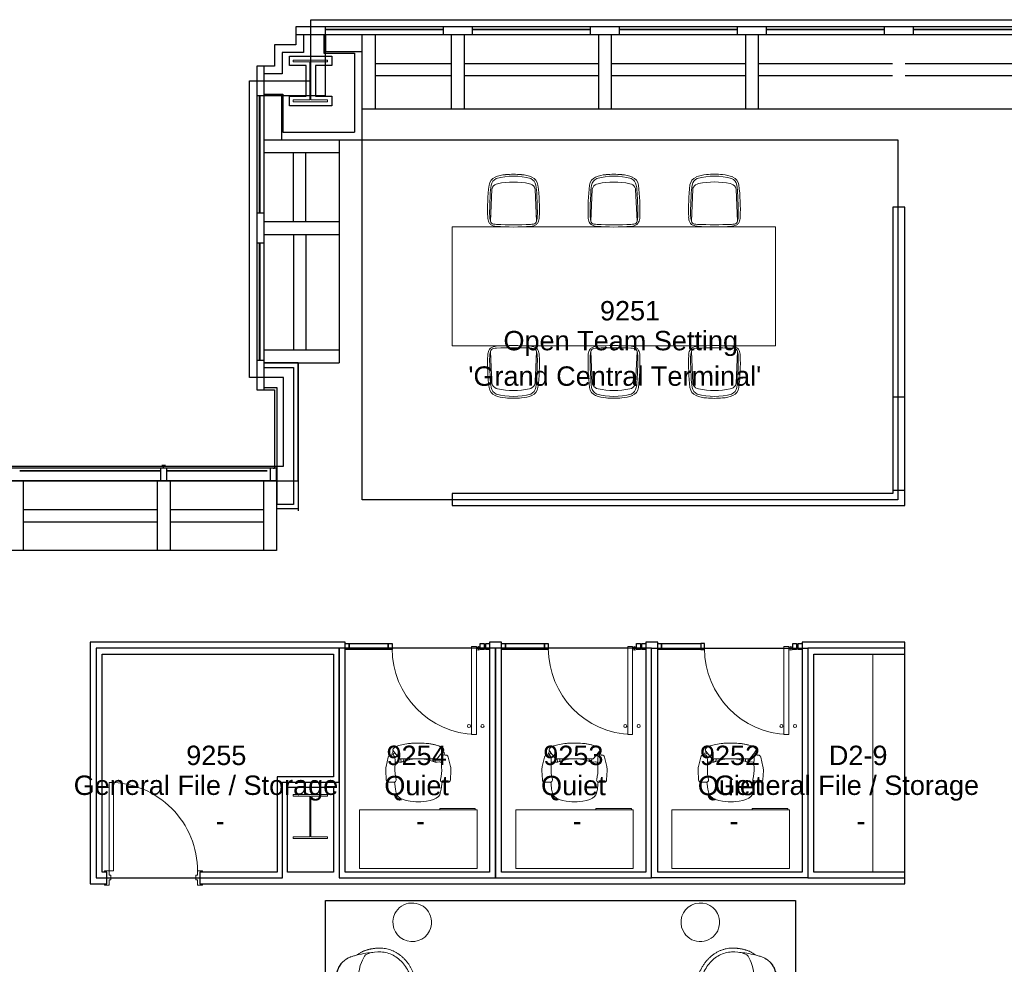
# Model space of a CAD drawing. Header units: inches. Extents: x -1 to 4727, y -3 to 1727.
# Tile 8 of 163: x 263 to 665, y 1102 to 1487. Entities that reach past the tile are written whole.
import ezdxf

# ---------------------------------------------------------------- set-up
doc = ezdxf.new("R2010")
doc.units = ezdxf.units.IN
doc.header["$LTSCALE"] = 42
doc.header["$MEASUREMENT"] = 0
doc.layers.get('0').update_dxf_attribs({"linetype": 'CONTINUOUS'})
for name, color, linetype in [('A-GLAZ', 8, 'CONTINUOUS'), ('A-WALL', 7, 'CONTINUOUS'), ('I-DOOR', 9, 'CONTINUOUS'), ('I-FURN', 8, 'CONTINUOUS'), ('I-FURN-CHAR', 9, 'CONTINUOUS'), ('I-GLAZ', 8, 'CONTINUOUS'), ('I-WALL', 8, 'CONTINUOUS'), ('Room Names & IDs', 7, 'CONTINUOUS'), ('S-COLS', 7, 'CONTINUOUS'), ('triGrossAreaLayer', 7, 'CONTINUOUS'), ('triLabelLayer', 7, 'CONTINUOUS'), ('triMeasuredGrossAreaLayer', 7, 'CONTINUOUS'), ('triSpaceLayer', 7, 'CONTINUOUS')]:
    doc.layers.add(name, color=color, linetype=linetype)
doc.styles.add('PDF Helvetica', font='Helvetica.ttf')
doc.styles.get("Standard").update_dxf_attribs({"font": 'romans.shx'})

# ---------------------------------------------------------------- blocks, each defined once
blk = doc.blocks.new('Desk - Rectangular - 24 X 48-6938310-FURNITURE PLAN - FLOOR 09 - WEST')
at = {"lineweight": 9}
for p, q in [((6, -27), (6, -3)), ((6, -3), (54, -3)), ((38.75, -2.5), (53.25, -2.5)), ((38.75, -3), (38.75, -2.5)), ((53.25, -2.5), (53.25, -3)), ((54, -3), (54, -27)), ((54, -27), (6, -27))]:
    blk.add_line(p, q, dxfattribs=at)
blk = doc.blocks.new('Chair - Task - Herman Miller - Aeron - Default-V296-FURNITURE PLAN - FLOOR 09 - WEST')
at = {"lineweight": 9}
for p, q in [((-5.69, 12.24), (-1.86, 13.15)), ((-0.16, 13.31), (3.68, 13.11)), ((4.63, 12.11), (4.63, 10.03)), ((-8.29, 10.29), (-8.1, 10.14)), ((-7.44, 9.64), (-8.1, 10.14)), ((-7.44, 9.64), (-5.32, 8.01)), ((-6.97, 10.69), (-6.47, 10.79)), ((-6.39, 10.29), (-6.69, 10.2)), ((-6.47, 10.79), (-6.46, 11.29)), ((-3.74, 8.65), (-3.61, 9.19)), ((-3.74, 8.54), (-3.74, 8.65)), ((-3.63, 7.72), (-3.74, 8.54)), ((-3.61, 9.19), (-3.5, 9.32)), ((-3.5, 9.32), (-3.23, 9.47)), ((4.56, 9.69), (5.45, 9.57)), ((5.45, 9.57), (7.37, 9.36)), ((7.37, 9.36), (9.02, 8.99)), ((9.02, 8.99), (9.73, 8.75)), ((9.73, 8.75), (10.41, 8.19)), ((10.41, 8.19), (11.03, 7.34)), ((-5.32, 8.01), (-4.97, 7.6)), ((-4.97, 7.6), (-4.91, 7.07)), ((-3.57, 6.95), (-4.91, 7.07)), ((-4.91, 7.07), (-4.89, 1.3)), ((-4.91, 5.96), (-3.89, 6.02)), ((-4.56, 3.74), (-3.8, 6.31)), ((-3.8, 6.31), (-3.57, 6.9)), ((-3.57, 7.19), (-3.63, 7.72)), ((-3.57, 6.9), (-3.57, 7.19)), ((11.03, 7.34), (11.57, 6.22)), ((11.57, 6.22), (12.02, 4.89)), ((12.02, 4.89), (12.35, 3.38)), ((-4.89, 1.3), (-4.62, 3.39)), ((-4.62, 3.39), (-4.56, 3.74)), ((12.35, 3.38), (12.51, 2.13)), ((-4.89, -1.3), (-4.91, -7.07)), ((-4.62, -3.39), (-4.89, -1.3)), ((-4.56, -3.74), (-4.62, -3.39)), ((-3.8, -6.31), (-4.56, -3.74)), ((12.35, -3.38), (12.02, -4.89)), ((12.51, -2.13), (12.35, -3.38)), ((-5.32, -8.01), (-7.44, -9.64)), ((-4.97, -7.6), (-5.32, -8.01)), ((-4.91, -7.07), (-4.97, -7.6)), ((-4.91, -5.96), (-3.89, -6.02)), ((-3.57, -6.95), (-4.91, -7.07)), ((-3.57, -6.9), (-3.8, -6.31)), ((-3.74, -8.54), (-3.63, -7.72)), ((-3.63, -7.72), (-3.57, -7.19)), ((-3.57, -7.19), (-3.57, -6.9)), ((11.03, -7.34), (10.41, -8.19)), ((11.57, -6.22), (11.03, -7.34)), ((12.02, -4.89), (11.57, -6.22)), ((-8.1, -10.14), (-8.29, -10.29)), ((-8.1, -10.14), (-7.44, -9.64)), ((-6.47, -10.79), (-6.97, -10.69)), ((-6.69, -10.2), (-6.39, -10.29)), ((-6.46, -11.29), (-6.47, -10.79)), ((-3.74, -8.65), (-3.74, -8.54)), ((-3.61, -9.19), (-3.74, -8.65)), ((-3.5, -9.32), (-3.61, -9.19)), ((-3.23, -9.47), (-3.5, -9.32)), ((5.45, -9.57), (4.56, -9.69)), ((4.63, -10.03), (4.63, -12.11)), ((7.37, -9.36), (5.45, -9.57)), ((9.02, -8.99), (7.37, -9.36)), ((9.73, -8.75), (9.02, -8.99)), ((10.41, -8.19), (9.73, -8.75)), ((-1.86, -13.15), (-5.69, -12.24)), ((3.68, -13.11), (-0.16, -13.31))]:
    blk.add_line(p, q, dxfattribs=at)
for centre, radius, start, end in [((-5.46, 11.27), 1, 103.3925, 178.698), ((-0.47, 7.31), 6, 87.0643, 103.3925), ((3.63, 12.11), 1, 0, 87.0643), ((-8.57, 9.93), 0.45, 52.4809, 89.3775), ((-6.72, 8.74), 1.96, 97.4331, 134.5669), ((-6.33, 8.94), 1.31, 105.9454, 147.8944), ((-5.34, 10.69), 1.13, 200.7831, 264.9363), ((-3.13, 35.67), 26.21, 264.9363, 273.5466), ((-0.51, -6.46), 16, 75.7341, 93.5466), ((3.66, 9.96), 0.937, 255.7341, 335.4422), ((3.63, 10.03), 1, 332.4862, 0), ((17.99, -0.99), 22.97, 159.7776, 162.2357), ((27.52, 0), 32.43, 177.709, 182.291), ((-4.36, 0), 17, 352.8004, 7.1996), ((17.99, 0.99), 22.97, 197.7643, 200.2224), ((-8.57, -9.93), 0.45, 270.6225, 307.5191), ((-6.72, -8.74), 1.96, 225.4331, 262.5669), ((-6.33, -8.94), 1.31, 212.1056, 254.0546), ((-5.46, -11.27), 1, 181.302, 256.6075), ((-5.34, -10.69), 1.13, 95.0637, 159.2169), ((-3.13, -35.67), 26.21, 86.4534, 95.0637), ((-0.51, 6.46), 16, 266.4534, 284.2659), ((3.66, -9.96), 0.937, 24.5578, 104.2659), ((3.63, -10.03), 1, 0, 27.5138), ((-0.47, -7.31), 6, 256.6075, 272.9357), ((3.63, -12.11), 1, 272.9357, 0)]:
    blk.add_arc(centre, radius, start, end, dxfattribs=at)
blk.add_open_spline([(-8.56, -10.38), (-8.71, -10.38), (-9.01, -10.3), (-9.59, -9.79), (-10.25, -8.54), (-10.89, -6.21), (-11.23, -3.75), (-11.37, -1.63), (-11.42, 0.54), (-11.32, 2.72), (-11.1, 4.73), (-10.86, 6.13), (-10.57, 7.37), (-10.23, 8.44), (-9.85, 9.29), (-9.44, 9.92), (-9.01, 10.3), (-8.71, 10.38), (-8.56, 10.38)], degree=3, knots=[-1, -1, -1, -1, -0.95, -0.9, -0.8, -0.7, -0.6, -0.55, -0.5, -0.4, -0.35, -0.3, -0.25, -0.2, -0.15, -0.1, -0.05, 0, 0, 0, 0], dxfattribs=at)
blk = doc.blocks.new('Door CW - Single - Offset Pivot Hinge - Single Swing - w Rails - Default - Interior CISCO-7565933-FURNITURE PLAN - FLOOR 09 - WEST')
at = {"lineweight": 9}
for p, q in [((14.38, -35.92), (14.38, 0)), ((14.38, 0), (16.38, 0)), ((16.38, -35.92), (16.38, 0)), ((17.19, -1.5), (17.19, 0)), ((16.44, -0.75), (17.94, -0.75)), ((14.38, -35.92), (16.38, -35.92))]:
    blk.add_line(p, q, dxfattribs=at)
for centre, radius in [((17.19, -0.75), 0.75), ((13.38, -32.42), 0.625), ((18.88, -32.42), 0.625)]:
    blk.add_circle(centre, radius, dxfattribs=at)
blk.add_arc((17.19, -0.75), 35.19, 180, 268.2697, dxfattribs=at)
blk = doc.blocks.new('Single - Plain Panel - Hollow Metal Frame - 3_-0_ x 8_-6_ - Interior-6967560-FURNITURE PLAN - FLOOR 09 - WEST')
at = {"lineweight": 18}
for p, q in [((-18, 38.9375), (-16.25, 38.9375)), ((-18, 2.9375), (-18, 38.9375)), ((-16.25, 2.9375), (-16.25, 38.9375)), ((-18, 2.9375), (-20, 2.9375)), ((-20, 2.9375), (-20, 2.4375)), ((-20, 2.4375), (-19, 2.4375)), ((-19, 2.4375), (-19, -2.4375)), ((-18, 2.9375), (-16.25, 2.9375)), ((-18, 1.1875), (-18, 2.9375)), ((-17.375, 1.1875), (-18, 1.1875)), ((-17.375, -0.8125), (-17.375, 1.1875)), ((18, 1.1875), (17.375, 1.1875)), ((17.375, 1.1875), (17.375, -0.8125)), ((20, 2.9375), (18, 2.9375)), ((18, 2.9375), (18, 1.1875)), ((19, -2.4375), (19, 2.4375)), ((19, 2.4375), (20, 2.4375)), ((20, 2.4375), (20, 2.9375)), ((-19, -2.4375), (-20, -2.4375)), ((-20, -2.4375), (-20, -2.9375)), ((-20, -2.9375), (-18, -2.9375)), ((-18, -2.9375), (-18, -0.8125)), ((-18, -0.8125), (-17.375, -0.8125)), ((17.375, -0.8125), (18, -0.8125)), ((18, -0.8125), (18, -2.9375)), ((18, -2.9375), (20, -2.9375)), ((20, -2.4375), (19, -2.4375)), ((20, -2.9375), (20, -2.4375))]:
    blk.add_line(p, q, dxfattribs=at)
at = {"lineweight": 9}
blk.add_arc((-18, 2.9375), 36, 359.794694, 90, dxfattribs=at)
blk = doc.blocks.new('Coat rod and hat shelf - Coat rod and hat shelf-6107984-FURNITURE PLAN - FLOOR 09 - WEST')
at = {"lineweight": 9}
for p, q in [((45.18, 0), (-43.7, 0)), ((-43.7, 0), (-43.7, -24)), ((45.18, -24), (45.18, 0)), ((-43.7, -24), (45.18, -24))]:
    blk.add_line(p, q, dxfattribs=at)
blk = doc.blocks.new('Knoll_Muuto_Fiber_Chair_Arm - Type Catalog WOOD-2662800-FURNITURE PLAN - FLOOR 09 - WEST')
at = {"lineweight": 9}
for p, q in [((-8.84, 5.53), (-9.41, -7.32)), ((9.41, -7.32), (8.84, 5.53))]:
    blk.add_line(p, q, dxfattribs=at)
for centre, radius, start, end in [((-5.85, 6.79), 4.17, 113.1618, 171.8655), ((-5.55, 6.7), 3.62, 113.9733, 169.5812), ((-2.43, -1.66), 13.29, 93.5677, 112.3942), ((0, -14.74), 25.73, 74.1643, 105.8357), ((0, -21.96), 30.57, 77.7554, 102.2446), ((0, -23.28), 35.04, 84.674, 95.326), ((2.43, -1.66), 13.29, 67.6058, 86.4323), ((5.55, 6.7), 3.62, 10.4188, 66.0267), ((5.85, 6.79), 4.17, 8.1345, 66.8382), ((76.47, -2.74), 87.04, 173.3251, 182.0125), ((14.94, 3.11), 24.42, 169.9958, 180.0806), ((-6.84, 5.44), 2, 149.0091, 177.4568), ((-5.9, 4.87), 3.1, 100.834, 149.0091), ((5.9, 4.87), 3.1, 30.9909, 79.166), ((6.84, 5.44), 2, 2.5432, 30.9909), ((-14.94, 3.11), 24.42, 359.9194, 10.0042), ((-76.47, -2.74), 87.04, 357.9875, 6.6749), ((81.24, -3.64), 90.97, 175.7652, 181.0264), ((-81.24, -3.64), 90.97, 358.9736, 4.2348), ((-6, -5.78), 4.52, 180.2196, 206.0481), ((-7.76, -6.81), 2.48, 202.5515, 229.9853), ((-0.82, -5), 8.9, 181.718, 195.0798), ((-7.97, -7.1), 1.46, 188.7061, 262.5672), ((7.97, -7.1), 1.46, 277.4328, 351.2939), ((7.76, -6.81), 2.48, 310.0147, 337.4485), ((0.82, -5), 8.9, 344.9202, 358.282), ((6, -5.78), 4.52, 333.9519, 359.7804), ((-6.32, -3.46), 6.06, 239.9759, 263.154), ((0.98, 50.35), 59.6, 261.1798, 262.382), ((0, 80.68), 90.43, 265.5304, 274.4696), ((0, 240.23), 249.05, 268.4069, 271.5931), ((-0.98, 50.35), 59.6, 277.618, 278.8202), ((6.32, -3.46), 6.06, 276.846, 300.0241)]:
    blk.add_arc(centre, radius, start, end, dxfattribs=at)
blk = doc.blocks.new('Table - Hub - eDIT - 4_ wide table-6126351-FURNITURE PLAN - FLOOR 09 - WEST')
at = {"lineweight": 9}
for p, q in [((-48.04, 22.97), (-26.52, 22.97)), ((-48.04, -25.55), (-48.04, 22.97)), ((-19.4, 22.97), (14.48, 22.97)), ((21.6, 22.97), (55.48, 22.97)), ((62.6, 22.97), (83.96, 22.97)), ((83.96, 22.97), (83.96, -25.55)), ((-26.02, -25.55), (-48.04, -25.55)), ((14.98, -25.55), (-19.89, -25.55)), ((55.98, -25.55), (21.11, -25.55)), ((83.96, -25.55), (62.11, -25.55))]:
    blk.add_line(p, q, dxfattribs=at)
blk = doc.blocks.new('Knoll_Studio_Platner_Tables_Side - Table-2144196-FURNITURE PLAN - FLOOR 09 - WEST')
at = {"lineweight": 9}
for start, end in [(90, 270), (270, 90)]:
    blk.add_arc((0, 0), 7.88, start, end, dxfattribs=at)
blk = doc.blocks.new('Bernhardt_Design-Chair-Lounge-Mitt - 5720-1472952-FURNITURE PLAN - FLOOR 09 - WEST')
at = {"lineweight": 9}
for p, q in [((0.69, 17.66), (-0.69, 17.66)), ((-0.69, 17.66), (-0.69, 16.65)), ((0.69, 16.8), (-0.69, 16.8)), ((0.69, 16.65), (0.69, 17.66))]:
    blk.add_line(p, q, dxfattribs=at)
blk.add_arc((0, -10.14), 26.8, 88.53, 91.47, dxfattribs=at)
for points, knots in [([(0, 16.66), (-0.65, 16.66), (-1.89, 16.62), (-3.53, 16.47), (-4.98, 16.23), (-6.25, 15.93), (-7.37, 15.58), (-8.69, 15.06), (-9.66, 14.57), (-10.39, 14.1), (-10.77, 13.83), (-11.12, 13.54), (-11.45, 13.24), (-11.77, 12.91), (-12.07, 12.57), (-12.31, 12.26), (-12.5, 12), (-12.64, 11.8), (-12.78, 11.59), (-12.92, 11.37), (-13.05, 11.14), (-13.18, 10.9), (-13.31, 10.65), (-13.47, 10.29), (-13.67, 9.82), (-13.89, 9.18), (-14.09, 8.47), (-14.27, 7.68), (-14.38, 7.09), (-14.42, 6.78)], [0, 0, 0, 0, 0.058824, 0.117647, 0.176471, 0.235294, 0.294118, 0.352941, 0.470588, 0.503676, 0.536765, 0.569853, 0.602941, 0.636029, 0.669118, 0.702206, 0.71875, 0.735294, 0.751838, 0.768382, 0.784926, 0.801471, 0.818015, 0.834559, 0.867647, 0.900735, 0.933824, 0.966912, 1, 1, 1, 1]), ([(14.42, 6.78), (14.38, 7.05), (14.29, 7.58), (14.13, 8.3), (13.98, 8.84), (13.86, 9.25), (13.73, 9.63), (13.6, 9.99), (13.46, 10.32), (13.35, 10.56), (13.24, 10.79), (13.12, 11.01), (13, 11.22), (12.85, 11.49), (12.64, 11.8), (12.31, 12.27), (11.88, 12.81), (11.31, 13.38), (10.67, 13.92), (9.92, 14.42), (9.03, 14.89), (8.18, 15.27), (7.42, 15.55), (6.82, 15.76), (6.16, 15.95), (5.46, 16.12), (4.7, 16.27), (3.89, 16.41), (3.02, 16.52), (1.78, 16.63), (0.74, 16.66), (0, 16.66)], [0, 0, 0, 0, 0.029412, 0.058824, 0.088235, 0.102941, 0.117647, 0.147059, 0.161765, 0.176471, 0.191176, 0.205882, 0.220588, 0.235294, 0.264706, 0.294118, 0.352941, 0.411765, 0.470588, 0.536765, 0.602941, 0.669118, 0.702206, 0.735294, 0.768382, 0.801471, 0.834559, 0.867647, 0.900735, 0.933824, 1, 1, 1, 1]), ([(0, 16.02), (-2.08, 16.02), (-7.67, 15.63), (-11.27, 13.76), (-12.61, 11.82)], [0, 0, 0, 0, 0.3261237, 0.6598167, 0.6598167, 0.6598167, 0.6598167]), ([(0, 16.02), (2.08, 16.02), (7.67, 15.63), (11.27, 13.76), (12.61, 11.82)], [0, 0, 0, 0, 0.3261237, 0.6598167, 0.6598167, 0.6598167, 0.6598167]), ([(-14.42, 6.78), (-14.63, 6.47), (-14.91, 6.01), (-15.24, 5.38), (-15.47, 4.91), (-15.67, 4.44), (-15.84, 3.96), (-16, 3.48), (-16.14, 3.01), (-16.26, 2.54), (-16.37, 2.07), (-16.45, 1.61), (-16.53, 1.16), (-16.59, 0.72), (-16.64, 0.29), (-16.68, -0.13), (-16.71, -0.54), (-16.73, -0.93), (-16.75, -1.42), (-16.75, -1.78), (-16.75, -2)], [0, 0, 0, 0, 0.1, 0.15, 0.2, 0.25, 0.3, 0.35, 0.4, 0.45, 0.5, 0.55, 0.6, 0.65, 0.7, 0.75, 0.8, 0.85, 0.9, 1, 1, 1, 1]), ([(-15.18, -2), (-15.17, 0), (-14.73, 2.77), (-13.82, 3.76), (-7.6, 7.1), (0, 7.1)], [0, 0, 0, 0, 0.1710407, 0.4825883, 0.9272258, 0.9272258, 0.9272258, 0.9272258]), ([(15.18, -2), (15.17, 0), (14.73, 2.77), (13.82, 3.76), (7.6, 7.1), (0, 7.1)], [0, 0, 0, 0, 0.1710407, 0.4825883, 0.9272258, 0.9272258, 0.9272258, 0.9272258]), ([(16.75, -2), (16.75, -1.78), (16.75, -1.42), (16.73, -0.93), (16.71, -0.54), (16.68, -0.13), (16.64, 0.29), (16.59, 0.72), (16.53, 1.16), (16.45, 1.61), (16.37, 2.07), (16.26, 2.54), (16.14, 3.01), (16, 3.48), (15.84, 3.96), (15.67, 4.44), (15.47, 4.91), (15.24, 5.38), (14.91, 6.01), (14.63, 6.47), (14.42, 6.78)], [0, 0, 0, 0, 0.1, 0.15, 0.2, 0.25, 0.3, 0.35, 0.4, 0.45, 0.5, 0.55, 0.6, 0.65, 0.7, 0.75, 0.8, 0.85, 0.9, 1, 1, 1, 1]), ([(-16.75, -2), (-16.75, -2.41), (-16.71, -3.23), (-16.54, -4.43), (-16.3, -5.43), (-16.06, -6.21), (-15.85, -6.79), (-15.61, -7.36), (-15.34, -7.93), (-15.05, -8.48), (-14.74, -9.02), (-14.39, -9.55), (-14.03, -10.07), (-13.63, -10.57), (-13.22, -11.06), (-12.79, -11.53), (-12.33, -11.99), (-11.85, -12.43), (-11.35, -12.86), (-10.83, -13.26), (-10.29, -13.64), (-9.73, -14.01), (-9.16, -14.35), (-8.58, -14.67), (-7.97, -14.98), (-7.36, -15.26), (-6.73, -15.51), (-6.09, -15.74), (-5.44, -15.95), (-4.78, -16.14), (-4.11, -16.3), (-3.44, -16.44), (-2.76, -16.55), (-2.07, -16.64), (-1.38, -16.7), (-0.69, -16.74), (0, -16.75), (0.69, -16.74), (1.38, -16.7), (2.07, -16.64), (2.76, -16.55), (3.44, -16.44), (4.11, -16.3), (4.78, -16.14), (5.44, -15.95), (6.09, -15.74), (6.89, -15.45), (7.82, -15.06), (8.7, -14.61), (9.38, -14.23), (10.04, -13.82), (10.84, -13.26), (11.73, -12.55), (12.43, -11.9), (12.95, -11.36), (13.45, -10.8), (14.03, -10.07), (14.56, -9.31), (14.93, -8.69), (15.29, -8.04), (15.68, -7.22), (16.07, -6.22), (16.37, -5.18), (16.59, -4.13), (16.72, -3.07), (16.75, -2.36), (16.75, -2)], [0, 0, 0, 0, 0.026316, 0.052632, 0.078947, 0.092105, 0.105263, 0.118421, 0.131579, 0.144737, 0.157895, 0.171053, 0.184211, 0.197368, 0.210526, 0.223684, 0.236842, 0.25, 0.263158, 0.276316, 0.289474, 0.302632, 0.315789, 0.328947, 0.342105, 0.355263, 0.368421, 0.381579, 0.394737, 0.407895, 0.421053, 0.434211, 0.447368, 0.460526, 0.473684, 0.486842, 0.5, 0.513158, 0.526316, 0.539474, 0.552632, 0.565789, 0.578947, 0.592105, 0.605263, 0.618421, 0.631579, 0.654605, 0.677632, 0.689145, 0.700658, 0.723684, 0.746711, 0.769737, 0.78125, 0.792763, 0.815789, 0.838816, 0.850329, 0.861842, 0.884868, 0.907895, 0.930921, 0.953947, 0.976974, 1, 1, 1, 1])]:
    blk.add_open_spline(points, degree=3, knots=knots, dxfattribs=at)
for points in [[(-14.42, 6.78), (-14.96, 4.01), (-15.11, 1.58), (-15.11, 0)], [(14.42, 6.78), (14.96, 4.01), (15.11, 1.58), (15.11, 0)], [(-15.18, -2), (-15.18, -2.85), (-14.99, -4.55), (-14.14, -7), (-12.76, -9.29), (-10.88, -11.31), (-8.56, -12.98), (-5.91, -14.23), (-3.02, -15), (0, -15.26), (3.02, -15), (5.91, -14.23), (8.56, -12.98), (10.88, -11.31), (12.76, -9.29), (14.14, -7), (14.99, -4.55), (15.18, -2.85), (15.18, -2)]]:
    blk.add_open_spline(points, degree=3, dxfattribs=at)
blk = doc.blocks.new('Knoll_Studio_Platner_Tables_Side - Table-1450439-FURNITURE PLAN - FLOOR 09 - WEST')
at = {"lineweight": 9}
for start, end in [(90, 270), (270, 90)]:
    blk.add_arc((0, 0), 7.88, start, end, dxfattribs=at)
blk = doc.blocks.new('Bernhardt_Design-Chair-Lounge-Mitt - 5720-2144713-FURNITURE PLAN - FLOOR 09 - WEST')
at = {"lineweight": 9}
for p, q in [((-0.69, -17.66), (-0.69, -16.65)), ((0.69, -16.8), (-0.69, -16.8)), ((0.69, -17.66), (-0.69, -17.66)), ((0.69, -16.65), (0.69, -17.66))]:
    blk.add_line(p, q, dxfattribs=at)
blk.add_arc((0, 10.14), 26.8, 268.53, 271.47, dxfattribs=at)
for points, knots in [([(-16.75, 2), (-16.75, 2.36), (-16.72, 3.07), (-16.59, 4.13), (-16.37, 5.18), (-16.07, 6.22), (-15.68, 7.22), (-15.29, 8.04), (-14.93, 8.69), (-14.56, 9.31), (-14.03, 10.07), (-13.45, 10.8), (-12.95, 11.36), (-12.43, 11.9), (-11.73, 12.55), (-10.84, 13.26), (-10.04, 13.82), (-9.38, 14.23), (-8.7, 14.61), (-7.82, 15.06), (-6.89, 15.45), (-6.09, 15.74), (-5.44, 15.95), (-4.78, 16.14), (-4.11, 16.3), (-3.44, 16.44), (-2.76, 16.55), (-2.07, 16.64), (-1.38, 16.7), (-0.69, 16.74), (0, 16.75), (0.69, 16.74), (1.38, 16.7), (2.07, 16.64), (2.76, 16.55), (3.44, 16.44), (4.11, 16.3), (4.78, 16.14), (5.44, 15.95), (6.09, 15.74), (6.73, 15.51), (7.36, 15.26), (7.97, 14.98), (8.58, 14.67), (9.16, 14.35), (9.73, 14.01), (10.29, 13.64), (10.83, 13.26), (11.35, 12.86), (11.85, 12.43), (12.33, 11.99), (12.79, 11.53), (13.22, 11.06), (13.63, 10.57), (14.03, 10.07), (14.39, 9.55), (14.74, 9.02), (15.05, 8.48), (15.34, 7.93), (15.61, 7.36), (15.85, 6.79), (16.06, 6.21), (16.3, 5.43), (16.54, 4.43), (16.71, 3.23), (16.75, 2.41), (16.75, 2)], [-1, -1, -1, -1, -0.976974, -0.953947, -0.930921, -0.907895, -0.884868, -0.861842, -0.850329, -0.838816, -0.815789, -0.792763, -0.78125, -0.769737, -0.746711, -0.723684, -0.700658, -0.689145, -0.677632, -0.654605, -0.631579, -0.618421, -0.605263, -0.592105, -0.578947, -0.565789, -0.552632, -0.539474, -0.526316, -0.513158, -0.5, -0.486842, -0.473684, -0.460526, -0.447368, -0.434211, -0.421053, -0.407895, -0.394737, -0.381579, -0.368421, -0.355263, -0.342105, -0.328947, -0.315789, -0.302632, -0.289474, -0.276316, -0.263158, -0.25, -0.236842, -0.223684, -0.210526, -0.197368, -0.184211, -0.171053, -0.157895, -0.144737, -0.131579, -0.118421, -0.105263, -0.092105, -0.078947, -0.052632, -0.026316, 0, 0, 0, 0]), ([(-14.42, -6.78), (-14.63, -6.47), (-14.91, -6.01), (-15.24, -5.38), (-15.47, -4.91), (-15.67, -4.44), (-15.84, -3.96), (-16, -3.48), (-16.14, -3.01), (-16.26, -2.54), (-16.37, -2.07), (-16.45, -1.61), (-16.53, -1.16), (-16.59, -0.72), (-16.64, -0.29), (-16.68, 0.13), (-16.71, 0.54), (-16.73, 0.93), (-16.75, 1.42), (-16.75, 1.78), (-16.75, 2)], [-1, -1, -1, -1, -0.9, -0.85, -0.8, -0.75, -0.7, -0.65, -0.6, -0.55, -0.5, -0.45, -0.4, -0.35, -0.3, -0.25, -0.2, -0.15, -0.1, 0, 0, 0, 0]), ([(-15.18, 2), (-15.17, 0), (-14.73, -2.77), (-13.82, -3.76), (-7.6, -7.1), (0, -7.1)], [0, 0, 0, 0, 0.1710407, 0.4825883, 0.9272258, 0.9272258, 0.9272258, 0.9272258]), ([(15.18, 2), (15.17, 0), (14.73, -2.77), (13.82, -3.76), (7.6, -7.1), (0, -7.1)], [0, 0, 0, 0, 0.1710407, 0.4825883, 0.9272258, 0.9272258, 0.9272258, 0.9272258]), ([(16.75, 2), (16.75, 1.78), (16.75, 1.42), (16.73, 0.93), (16.71, 0.54), (16.68, 0.13), (16.64, -0.29), (16.59, -0.72), (16.53, -1.16), (16.45, -1.61), (16.37, -2.07), (16.26, -2.54), (16.14, -3.01), (16, -3.48), (15.84, -3.96), (15.67, -4.44), (15.47, -4.91), (15.24, -5.38), (14.91, -6.01), (14.63, -6.47), (14.42, -6.78)], [-1, -1, -1, -1, -0.9, -0.85, -0.8, -0.75, -0.7, -0.65, -0.6, -0.55, -0.5, -0.45, -0.4, -0.35, -0.3, -0.25, -0.2, -0.15, -0.1, 0, 0, 0, 0]), ([(0, -16.66), (-0.74, -16.66), (-1.78, -16.63), (-3.02, -16.52), (-3.89, -16.41), (-4.7, -16.27), (-5.46, -16.12), (-6.16, -15.95), (-6.82, -15.76), (-7.42, -15.55), (-8.18, -15.27), (-9.03, -14.89), (-9.92, -14.42), (-10.67, -13.92), (-11.31, -13.38), (-11.88, -12.81), (-12.31, -12.27), (-12.64, -11.8), (-12.85, -11.49), (-13, -11.22), (-13.12, -11.01), (-13.24, -10.79), (-13.35, -10.56), (-13.46, -10.32), (-13.6, -9.99), (-13.73, -9.63), (-13.86, -9.25), (-13.98, -8.84), (-14.13, -8.3), (-14.29, -7.58), (-14.38, -7.05), (-14.42, -6.78)], [-1, -1, -1, -1, -0.933824, -0.900735, -0.867647, -0.834559, -0.801471, -0.768382, -0.735294, -0.702206, -0.669118, -0.602941, -0.536765, -0.470588, -0.411765, -0.352941, -0.294118, -0.264706, -0.235294, -0.220588, -0.205882, -0.191176, -0.176471, -0.161765, -0.147059, -0.117647, -0.102941, -0.088235, -0.058824, -0.029412, 0, 0, 0, 0]), ([(14.42, -6.78), (14.36, -7.19), (14.25, -7.77), (14.09, -8.47), (13.95, -8.95), (13.81, -9.39), (13.67, -9.82), (13.51, -10.2), (13.33, -10.61), (13.16, -10.94), (13, -11.22), (12.85, -11.49), (12.64, -11.8), (12.39, -12.15), (12.14, -12.49), (11.78, -12.91), (11.31, -13.38), (10.69, -13.9), (10, -14.36), (9.23, -14.79), (8.36, -15.19), (7.37, -15.58), (6.25, -15.93), (4.98, -16.23), (3.53, -16.47), (1.89, -16.62), (0.65, -16.66), (0, -16.66)], [-1, -1, -1, -1, -0.955882, -0.933824, -0.911765, -0.889706, -0.867647, -0.845588, -0.823529, -0.794118, -0.779412, -0.764706, -0.735294, -0.705882, -0.676471, -0.647059, -0.588235, -0.529412, -0.470588, -0.411765, -0.352941, -0.294118, -0.235294, -0.176471, -0.117647, -0.058824, 0, 0, 0, 0]), ([(0, -16.02), (-2.08, -16.02), (-7.67, -15.63), (-11.27, -13.76), (-12.61, -11.82)], [0, 0, 0, 0, 0.3261237, 0.6598167, 0.6598167, 0.6598167, 0.6598167]), ([(0, -16.02), (2.08, -16.02), (7.67, -15.63), (11.27, -13.76), (12.61, -11.82)], [0, 0, 0, 0, 0.3261237, 0.6598167, 0.6598167, 0.6598167, 0.6598167])]:
    blk.add_open_spline(points, degree=3, knots=knots, dxfattribs=at)
for points in [[(-15.18, 2), (-15.18, 2.85), (-14.99, 4.55), (-14.14, 7), (-12.76, 9.29), (-10.88, 11.31), (-8.56, 12.98), (-5.91, 14.23), (-3.02, 15), (0, 15.26), (3.02, 15), (5.91, 14.23), (8.56, 12.98), (10.88, 11.31), (12.76, 9.29), (14.14, 7), (14.99, 4.55), (15.18, 2.85), (15.18, 2)], [(-14.42, -6.78), (-14.96, -4.01), (-15.11, -1.58), (-15.11, 0)], [(14.42, -6.78), (14.96, -4.01), (15.11, -1.58), (15.11, 0)]]:
    blk.add_open_spline(points, degree=3, dxfattribs=at)
blk = doc.blocks.new('12GLS')
for p, q in [((0, 0.625), (48, 0.625)), ((0, 0.4375), (48, 0.4375)), ((0, -0.5625), (48, -0.5625))]:
    blk.add_line(p, q)
blk = doc.blocks.new('EXT WALL')
at = {"layer": 'A-GLAZ'}
for p, q in [((843.63, 1064), (843.63, 1060.94)), ((855.63, 1064), (843.63, 1064)), ((843.63, 1060.94), (2295.63, 1060.94)), ((843.63, 1060.94), (855.63, 1060.94)), ((903.63, 1064), (855.63, 1064)), ((855.63, 1060.94), (855.63, 1064)), ((903.63, 1063), (855.63, 1063)), ((903.63, 1062.81), (855.63, 1062.81)), ((903.63, 1064), (903.63, 1060.94)), ((915.63, 1064), (903.63, 1064)), ((903.63, 1060.94), (915.63, 1060.94)), ((963.63, 1064), (915.63, 1064)), ((915.63, 1060.94), (915.63, 1064)), ((963.63, 1063), (915.63, 1063)), ((963.63, 1062.81), (915.63, 1062.81)), ((963.63, 1064), (963.63, 1060.94)), ((975.63, 1064), (963.63, 1064)), ((963.63, 1060.94), (975.63, 1060.94)), ((1023.63, 1064), (975.63, 1064)), ((975.63, 1060.94), (975.63, 1064)), ((1023.63, 1063), (975.63, 1063)), ((1023.63, 1062.81), (975.63, 1062.81)), ((1023.63, 1064), (1023.63, 1060.94)), ((1035.63, 1064), (1023.63, 1064)), ((1023.63, 1060.94), (1035.63, 1060.94)), ((1083.63, 1064), (1035.63, 1064)), ((1035.63, 1060.94), (1035.63, 1064)), ((1083.63, 1063), (1035.63, 1063)), ((1083.63, 1062.81), (1035.63, 1062.81)), ((1083.63, 1064), (1083.63, 1060.94)), ((1095.63, 1064), (1083.63, 1064)), ((1083.63, 1060.94), (1095.63, 1060.94)), ((1143.63, 1064), (1095.63, 1064)), ((1095.63, 1060.94), (1095.63, 1064)), ((1143.63, 1063), (1095.63, 1063)), ((1143.63, 1062.81), (1095.63, 1062.81)), ((827.63, 1048), (827.63, 1036)), ((830.69, 1048), (827.63, 1048)), ((830.69, 916), (830.69, 1048)), ((830.69, 1036), (830.69, 1048)), ((827.63, 1036), (827.63, 988)), ((827.63, 1036), (830.69, 1036)), ((828.63, 1036), (828.63, 988)), ((828.82, 1036), (828.82, 988)), ((827.63, 988), (827.63, 976)), ((830.69, 988), (827.63, 988)), ((830.69, 976), (830.69, 988)), ((827.63, 976), (827.63, 928)), ((827.63, 976), (830.69, 976)), ((828.63, 976), (828.63, 928)), ((828.82, 976), (828.82, 928)), ((827.63, 928), (827.63, 916)), ((830.69, 928), (827.63, 928)), ((830.69, 916), (830.69, 928)), ((827.63, 916), (830.69, 916)), ((788.38, 884), (730.88, 884)), ((788.38, 884), (788.38, 878.94)), ((790.88, 884), (788.38, 884)), ((790.38, 885.12), (788.88, 885.12)), ((789.63, 884), (789.63, 885.12)), ((831.88, 884), (790.88, 884)), ((790.88, 878.94), (790.88, 884)), ((833.13, 884), (833.13, 878.94)), ((835.63, 884), (833.13, 884)), ((834.38, 884), (834.88, 884)), ((835.63, 878.94), (835.63, 884)), ((788.38, 883), (730.88, 883)), ((788.38, 882.81), (730.88, 882.81)), ((831.88, 883), (790.88, 883)), ((831.88, 882.81), (790.88, 882.81)), ((835.63, 878.94), (490.88, 878.94)), ((788.38, 878.94), (790.88, 878.94)), ((833.13, 878.94), (835.63, 878.94))]:
    blk.add_line(p, q, dxfattribs=at)
blk.add_lwpolyline([(2295.63, 1064), (843.63, 1064), (843.63, 1056.75), (834.88, 1056.75), (834.88, 1048), (827.63, 1048), (827.63, 916), (834.88, 916), (834.88, 884), (467.63, 884), (467.63, 0), (834.88, 0), (834.88, -32), (827.63, -32), (827.63, -164), (834.88, -164), (834.88, -172.75), (843.63, -172.75), (843.63, -180), (2295.63, -180)], dxfattribs=at)
at = {"layer": 'A-WALL'}
for p, q in [((843.63, 1063.44), (843.63, 1056.75)), ((846.76, 1060.94), (846.76, 1053.62)), ((855.01, 1060.94), (855.01, 1053.31)), ((855.63, 1060.94), (855.63, 1053.94)), ((870.63, 1018), (870.63, 1060.94)), ((875.88, 1060.94), (875.88, 1030.44)), ((907.01, 1060.94), (907.01, 1030.44)), ((912.26, 1060.94), (912.26, 1030.44)), ((967.01, 1060.94), (967.01, 1030.44)), ((972.26, 1060.94), (972.26, 1030.44)), ((1027.01, 1060.94), (1027.01, 1030.44)), ((1032.26, 1060.94), (1032.26, 1030.44)), ((834.88, 1056.75), (834.88, 1048)), ((843.63, 1056.75), (834.88, 1056.75)), ((838.01, 1053.62), (838.01, 1044.87)), ((846.76, 1053.62), (838.01, 1053.62)), ((855.01, 1053.31), (867.51, 1053.31)), ((855.63, 1053.94), (870.63, 1053.94)), ((867.51, 1053.31), (867.51, 1021.12)), ((907.01, 1049), (875.88, 1049)), ((967.01, 1049), (912.26, 1049)), ((1027.01, 1049), (972.26, 1049)), ((1087.01, 1049), (1032.26, 1049)), ((1147.01, 1049), (1092.26, 1049)), ((834.88, 1048), (828.19, 1048)), ((838.01, 1044.87), (830.69, 1044.87)), ((907.01, 1044), (875.88, 1044)), ((967.01, 1044), (912.26, 1044)), ((1027.01, 1044), (972.26, 1044)), ((1087.01, 1044), (1032.26, 1044)), ((1147.01, 1044), (1092.26, 1044)), ((830.69, 1036.62), (838.32, 1036.62)), ((830.69, 1036), (837.69, 1036)), ((837.69, 1036), (837.69, 1018)), ((838.32, 1036.62), (838.32, 1021.12)), ((1194.63, 1030.44), (870.63, 1030.44)), ((838.32, 1021.12), (867.51, 1021.12)), ((830.69, 1018), (870.63, 1018)), ((861.19, 1018), (861.19, 927)), ((830.69, 1012.75), (861.19, 1012.75)), ((842.63, 984.62), (842.63, 1012.75)), ((847.63, 984.62), (847.63, 1012.75)), ((830.69, 984.62), (861.19, 984.62)), ((830.69, 979.37), (861.19, 979.37)), ((842.63, 979.37), (842.63, 932.25)), ((847.63, 979.37), (847.63, 932.25)), ((830.69, 932.25), (861.19, 932.25)), ((830.69, 927), (861.19, 927)), ((830.69, 925.12), (842.63, 925.12)), ((842.63, 925.12), (842.63, 869.31)), ((844.51, 927), (844.51, 866.69)), ((830.69, 917), (835.88, 917)), ((835.88, 917), (835.88, 869.31)), ((732.26, 878.94), (732.26, 850.44)), ((787.01, 878.94), (787.01, 850.44)), ((792.26, 878.94), (792.26, 850.44)), ((830.38, 878.94), (830.38, 850.44)), ((835.63, 878.94), (835.63, 850.44)), ((842.63, 869.31), (835.88, 869.31)), ((787.01, 867), (732.26, 867)), ((830.38, 867), (792.26, 867)), ((844.51, 867.44), (835.63, 867.44)), ((787.01, 862), (732.26, 862)), ((830.38, 862), (792.26, 862)), ((835.63, 850.44), (510.63, 850.44))]:
    blk.add_line(p, q, dxfattribs=at)
at = {"layer": 'A-GLAZ', "rotation": 180.0000050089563}
blk.add_blockref('12GLS', (903.63, 1063.44), dxfattribs=at)
blk = doc.blocks.new('W-Wide Flange-Column - W14X120-2731369-FURNITURE PLAN - FLOOR 09 - WEST')
at = {"lineweight": 18}
for p, q in [((7, 9), (-7, 9)), ((-7, 9), (-7, 8.29)), ((-7, 8.29), (-0.22, 8.29)), ((-0.22, 8.29), (-0.22, -8.29)), ((0.22, -8.29), (0.22, 8.29)), ((0.22, 8.29), (7, 8.29)), ((7, 8.29), (7, 9)), ((-0.22, -8.29), (-7, -8.29)), ((-7, -8.29), (-7, -9)), ((-7, -9), (7, -9)), ((7, -8.29), (0.22, -8.29)), ((7, -9), (7, -8.29))]:
    blk.add_line(p, q, dxfattribs=at)
blk = doc.blocks.new('W-Wide Flange-Column - W14X100-2731375-FURNITURE PLAN - FLOOR 09 - WEST')
at = {"lineweight": 18}
for p, q in [((-7, 8.5), (7, 8.5)), ((-7, 7.79), (-7, 8.5)), ((7, 8.5), (7, 7.79)), ((-0.22, 7.79), (-7, 7.79)), ((-0.22, -7.79), (-0.22, 7.79)), ((0.22, 7.79), (0.22, -7.79)), ((7, 7.79), (0.22, 7.79)), ((-7, -7.79), (-0.22, -7.79)), ((-7, -8.5), (-7, -7.79)), ((0.22, -7.79), (7, -7.79)), ((7, -7.79), (7, -8.5)), ((7, -8.5), (-7, -8.5))]:
    blk.add_line(p, q, dxfattribs=at)
blk = doc.blocks.new('columns')
at = {"layer": 'S-COLS'}
for p, q in [((841.03, 1052.12), (858.23, 1052.12)), ((841.03, 1048.3), (841.03, 1052.12)), ((858.23, 1052.12), (858.23, 1048.3)), ((847.72, 1048.3), (841.03, 1048.3)), ((847.72, 1035.7), (847.72, 1048.3)), ((851.54, 1048.3), (851.54, 1035.7)), ((858.23, 1048.3), (851.54, 1048.3)), ((841.03, 1035.7), (847.72, 1035.7)), ((841.03, 1031.88), (841.03, 1035.7)), ((851.54, 1035.7), (858.23, 1035.7)), ((858.23, 1035.7), (858.23, 1031.88)), ((858.23, 1031.88), (841.03, 1031.88))]:
    blk.add_line(p, q, dxfattribs=at)
for name, p in [('W-Wide Flange-Column - W14X100-2731375-FURNITURE PLAN - FLOOR 09 - WEST', (849.51, 1042)), ('W-Wide Flange-Column - W14X120-2731369-FURNITURE PLAN - FLOOR 09 - WEST', (849.51, 742))]:
    blk.add_blockref(name, p, dxfattribs=at)

msp = doc.modelspace()

# ---------------------------------------------------------------- linework, layer by layer
at = {"layer": 'I-DOOR'}
for points in [[(451.22, 1232.56), (452.78, 1232.56), (452.78, 1230.06), (451.22, 1230.06)], [(453.44, 1232.56), (455, 1232.56), (455, 1230.06), (453.44, 1230.06)], [(514.97, 1232.56), (516.53, 1232.56), (516.53, 1230.06), (514.97, 1230.06)], [(517.19, 1232.56), (518.75, 1232.56), (518.75, 1230.06), (517.19, 1230.06)], [(578.72, 1232.56), (580.28, 1232.56), (580.28, 1230.06), (578.72, 1230.06)], [(580.94, 1232.56), (582.5, 1232.56), (582.5, 1230.06), (580.94, 1230.06)]]:
    msp.add_lwpolyline(points, close=True, dxfattribs=at)
at = {"layer": 'I-GLAZ'}
for points in [[(396.13, 1232.56), (397.69, 1232.56), (397.69, 1230.06), (396.13, 1230.06)], [(397.69, 1232.56), (413.66, 1232.56), (413.66, 1230.06), (397.69, 1230.06)], [(413.66, 1232.56), (415.22, 1232.56), (415.22, 1230.06), (413.66, 1230.06)], [(459.88, 1232.56), (461.44, 1232.56), (461.44, 1230.06), (459.88, 1230.06)], [(461.44, 1232.56), (477.41, 1232.56), (477.41, 1230.06), (461.44, 1230.06)], [(477.41, 1232.56), (478.97, 1232.56), (478.97, 1230.06), (477.41, 1230.06)], [(523.63, 1232.56), (525.19, 1232.56), (525.19, 1230.06), (523.63, 1230.06)], [(525.19, 1232.56), (541.16, 1232.56), (541.16, 1230.06), (525.19, 1230.06)], [(542.72, 1232.56), (541.16, 1232.56), (541.16, 1230.06), (542.72, 1230.06)]]:
    msp.add_lwpolyline(points, close=True, dxfattribs=at)
at = {"layer": 'I-WALL'}
for p, q in [((619.56, 1410.5), (619.56, 1333.03)), ((624.44, 1410.5), (619.56, 1410.5)), ((624.44, 1333.03), (624.44, 1410.5)), ((619.56, 1333.03), (619.56, 1295.03)), ((624.44, 1333.03), (619.56, 1333.03)), ((624.44, 1295.03), (624.44, 1333.03)), ((619.56, 1295.03), (624.44, 1295.03)), ((619.56, 1295.03), (619.56, 1293.69)), ((624.44, 1288.81), (624.44, 1295.03)), ((619.56, 1293.69), (439.75, 1293.69)), ((439.75, 1293.69), (439.75, 1288.81)), ((439.75, 1288.81), (624.44, 1288.81)), ((396.13, 1233.12), (292, 1233.12)), ((292, 1233.12), (292, 1134.5)), ((396.13, 1139.37), (396.13, 1233.12)), ((455, 1233.12), (455, 1139.37)), ((459.88, 1233.12), (455, 1233.12)), ((459.88, 1139.37), (459.88, 1233.12)), ((518.75, 1233.12), (518.75, 1139.37)), ((523.63, 1233.12), (518.75, 1233.12)), ((523.63, 1139.37), (523.63, 1233.12)), ((582.5, 1233.12), (582.5, 1139.37)), ((624.44, 1233.12), (582.5, 1233.12)), ((624.44, 1228.25), (624.44, 1233.12)), ((296.87, 1228.25), (391.25, 1228.25)), ((296.87, 1139.37), (296.87, 1228.25)), ((391.25, 1228.25), (391.25, 1178.19)), ((587.38, 1139.37), (587.38, 1228.25)), ((587.38, 1228.25), (624.44, 1228.25)), ((368.31, 1178.19), (368.31, 1139.37)), ((391.25, 1178.19), (368.31, 1178.19)), ((372.56, 1139.37), (372.56, 1173.94)), ((372.56, 1173.94), (391.25, 1173.94)), ((391.25, 1173.94), (391.25, 1139.37)), ((298.81, 1139.37), (296.87, 1139.37)), ((298.81, 1134.5), (298.81, 1139.37)), ((368.31, 1139.37), (336.81, 1139.37)), ((336.81, 1139.37), (336.81, 1134.5)), ((391.25, 1139.37), (372.56, 1139.37)), ((455, 1139.37), (396.13, 1139.37)), ((518.75, 1139.37), (459.88, 1139.37)), ((582.5, 1139.37), (523.63, 1139.37)), ((624.44, 1139.37), (587.38, 1139.37)), ((624.44, 1134.5), (624.44, 1139.37)), ((292, 1134.5), (298.81, 1134.5)), ((336.81, 1134.5), (624.44, 1134.5))]:
    msp.add_line(p, q, dxfattribs=at)
at = {"layer": 'triGrossAreaLayer'}
msp.add_lwpolyline([(1822, 237.06), (382, 237.06), (382, 262), (357.06, 262), (357.06, 383), (370.25, 383), (370.25, 419.06), (-0.94, 419.06), (-0.94, 1304.94), (370.87, 1304.94), (370.87, 1341), (357.06, 1341), (357.06, 1462), (382, 1462), (382, 1486.94), (1835.62, 1486.94)], dxfattribs=at)
at = {"layer": 'triMeasuredGrossAreaLayer'}
msp.add_lwpolyline([(1816, 243.06), (388, 243.06), (388, 268), (363.06, 268), (363.06, 377), (376.25, 377), (376.25, 425.06), (5.06, 425.06), (5.06, 1298.94), (376.87, 1298.94), (376.87, 1347), (363.06, 1347), (363.06, 1456), (388, 1456), (388, 1480.94), (1841.62, 1480.94)], dxfattribs=at)
at = {"layer": 'triSpaceLayer'}
for points in [[(403, 1438), (621.66, 1438), (621.66, 1291.08), (403, 1291.08)], [(370.44, 1136.94), (370.44, 1176.06), (393.64, 1176.06), (393.64, 1230.69), (294.44, 1230.69), (294.44, 1136.94)], [(457.39, 1136.94), (457.39, 1230.69), (393.64, 1230.69), (393.64, 1136.94)], [(521.14, 1230.69), (457.39, 1230.69), (457.39, 1136.94), (521.14, 1136.94)], [(584.89, 1136.94), (521.14, 1136.94), (521.14, 1230.69), (584.89, 1230.69)], [(624.44, 1230.69), (584.89, 1230.69), (584.89, 1136.94), (624.44, 1136.94)], [(388.08, 1127.74), (579.78, 1127.74), (579.78, 1007.62), (388.08, 1007.62)]]:
    msp.add_lwpolyline(points, close=True, dxfattribs=at)

# ---------------------------------------------------------------- block references
at = {"layer": 'A-WALL'}
msp.add_blockref('EXT WALL', (-467.63, 420), dxfattribs=at)
at = {"layer": 'I-DOOR'}
for name, p in [('Door CW - Single - Offset Pivot Hinge - Single Swing - w Rails - Default - Interior CISCO-7565933-FURNITURE PLAN - FLOOR 09 - WEST', (433.22, 1231.31)), ('Door CW - Single - Offset Pivot Hinge - Single Swing - w Rails - Default - Interior CISCO-7565933-FURNITURE PLAN - FLOOR 09 - WEST', (496.97, 1231.31)), ('Door CW - Single - Offset Pivot Hinge - Single Swing - w Rails - Default - Interior CISCO-7565933-FURNITURE PLAN - FLOOR 09 - WEST', (560.72, 1231.31)), ('Single - Plain Panel - Hollow Metal Frame - 3_-0_ x 8_-6_ - Interior-6967560-FURNITURE PLAN - FLOOR 09 - WEST', (317.81, 1136.94))]:
    msp.add_blockref(name, p, dxfattribs=at)
at = {"layer": 'I-FURN', "lineweight": 9, "rotation": 89.9999999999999}
msp.add_blockref('Coat rod and hat shelf - Coat rod and hat shelf-6107984-FURNITURE PLAN - FLOOR 09 - WEST', (587.38, 1183.07), dxfattribs=at)
at = {"layer": 'I-FURN'}
for p in [(395.91, 1167.78), (459.66, 1167.78), (523.41, 1167.78)]:
    msp.add_blockref('Desk - Rectangular - 24 X 48-6938310-FURNITURE PLAN - FLOOR 09 - WEST', p, dxfattribs=at)
for name, p, rotation in [('Knoll_Studio_Platner_Tables_Side - Table-1450439-FURNITURE PLAN - FLOOR 09 - WEST', (423.44, 1118.87), 63.31709429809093), ('Knoll_Studio_Platner_Tables_Side - Table-2144196-FURNITURE PLAN - FLOOR 09 - WEST', (540.99, 1118.87), 116.6829057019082)]:
    msp.add_blockref(name, p, dxfattribs=dict(at, rotation=rotation))
at = {"layer": 'I-FURN-CHAR'}
for name, p in [('Knoll_Muuto_Fiber_Chair_Arm - Type Catalog WOOD-2662800-FURNITURE PLAN - FLOOR 09 - WEST', (464.76, 1412.14)), ('Knoll_Muuto_Fiber_Chair_Arm - Type Catalog WOOD-2662800-FURNITURE PLAN - FLOOR 09 - WEST', (505.76, 1412.14)), ('Table - Hub - eDIT - 4_ wide table-6126351-FURNITURE PLAN - FLOOR 09 - WEST', (487.72, 1379.52))]:
    msp.add_blockref(name, p, dxfattribs=at)
at = {"layer": 'I-FURN-CHAR', "xscale": -1}
msp.add_blockref('Knoll_Muuto_Fiber_Chair_Arm - Type Catalog WOOD-2662800-FURNITURE PLAN - FLOOR 09 - WEST', (546.76, 1412.17), dxfattribs=at)
at = {"layer": 'I-FURN-CHAR', "xscale": -1, "rotation": 180}
for p in [(464.76, 1344.31), (505.76, 1344.31)]:
    msp.add_blockref('Knoll_Muuto_Fiber_Chair_Arm - Type Catalog WOOD-2662800-FURNITURE PLAN - FLOOR 09 - WEST', p, dxfattribs=at)
at = {"layer": 'I-FURN-CHAR'}
for name, p, rotation in [('Knoll_Muuto_Fiber_Chair_Arm - Type Catalog WOOD-2662800-FURNITURE PLAN - FLOOR 09 - WEST', (546.76, 1344.29), 180), ('Chair - Task - Herman Miller - Aeron - Default-V296-FURNITURE PLAN - FLOOR 09 - WEST', (425.91, 1180.58), 270.0000000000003), ('Chair - Task - Herman Miller - Aeron - Default-V296-FURNITURE PLAN - FLOOR 09 - WEST', (489.66, 1180.58), 270.0000000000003), ('Chair - Task - Herman Miller - Aeron - Default-V296-FURNITURE PLAN - FLOOR 09 - WEST', (553.41, 1180.58), 270.0000000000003), ('Bernhardt_Design-Chair-Lounge-Mitt - 5720-2144713-FURNITURE PLAN - FLOOR 09 - WEST', (408.39, 1091.49), 273.7045209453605), ('Bernhardt_Design-Chair-Lounge-Mitt - 5720-1472952-FURNITURE PLAN - FLOOR 09 - WEST', (556.04, 1091.49), 266.2954790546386)]:
    msp.add_blockref(name, p, dxfattribs=dict(at, rotation=rotation))
at = {"layer": 'S-COLS'}
msp.add_blockref('columns', (-467.63, 420), dxfattribs=at)

# ---------------------------------------------------------------- texts
at = {"layer": 'Room Names & IDs', "attachment_point": 4, "style": 'PDF Helvetica'}
for s, insert, char_height in [('9251', (500.04, 1368.21), 7.902), ('Open Team Setting', (460.67, 1354.88), 7.9024), ("'Grand Central Terminal'", (446.32, 1341.55), 7.9024), ('9255', (331.2, 1186.89), 7.902), ('9254', (412.94, 1186.89), 7.902), ('9253', (476.9, 1186.89), 7.902), ('9252', (540.85, 1186.89), 7.902), ('D2-9', (593.45, 1186.89), 7.902), ('General File / Storage', (285.28, 1173.56), 7.9024), ('Quiet', (412.05, 1173.56), 7.902), ('Quiet', (476.01, 1173.56), 7.902), ('Quiet', (539.97, 1173.56), 7.902), ('General File / Storage', (546.76, 1173.56), 7.9024), ('-', (343.22, 1160.23), 7.9), ('-', (424.96, 1160.23), 7.9), ('-', (488.91, 1160.23), 7.9), ('-', (552.87, 1160.23), 7.9), ('-', (604.69, 1160.23), 7.9)]:
    msp.add_mtext(s, dxfattribs=dict(at, insert=insert, char_height=char_height))
at = {"layer": 'triLabelLayer', "color": 7, "char_height": 10, "attachment_point": 5}
for insert in [(512.33, 1364.54), (344.04, 1183.81), (425.51, 1183.81), (489.26, 1183.81), (553.01, 1183.81), (604.66, 1183.81)]:
    msp.add_mtext('{\\fSansSerif;\\H0.01;}', dxfattribs=dict(at, insert=insert))

doc.saveas('drawing.dxf')
